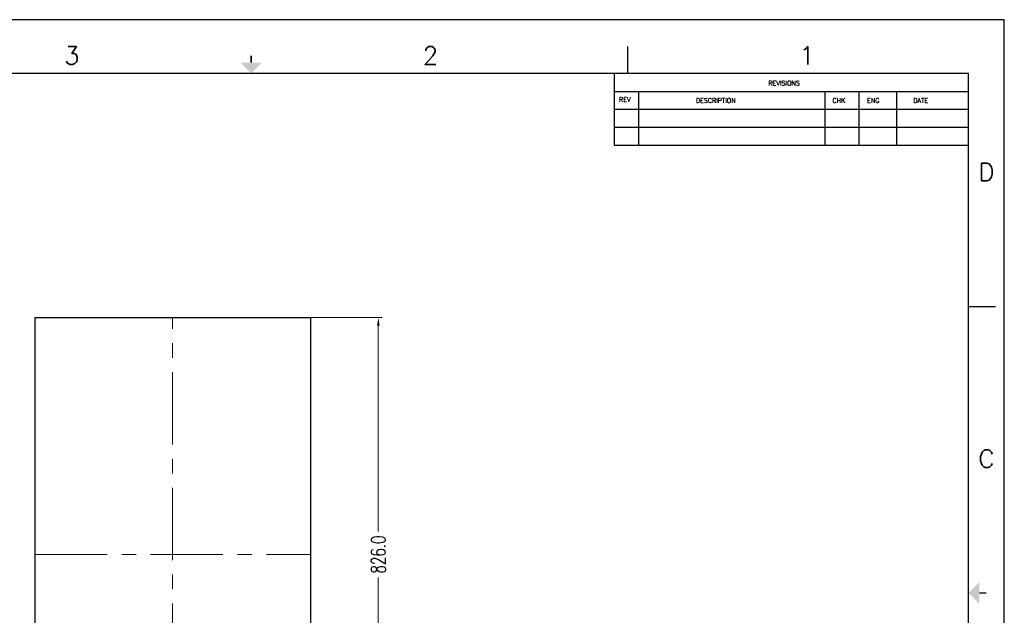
# Model space of a CAD drawing. Extents: x 7681 to 10331, y -1434 to 565.
# Tile 3 of 3: x 8616 to 10331, y -473 to 565. Entities that reach past the tile are written whole.
import ezdxf
from ezdxf.enums import TextEntityAlignment as Align

# ---------------------------------------------------------------- set-up
doc = ezdxf.new("R2010")
doc.units = 0
doc.header["$LTSCALE"] = 7
doc.header["$MEASUREMENT"] = 0
doc.linetypes.add('CENTER', pattern=[0.6, 0.375, -0.075, 0.075, -0.075])
doc.layers.get('0').update_dxf_attribs({"linetype": 'CONTINUOUS'})
doc.layers.get('Defpoints').update_dxf_attribs({"linetype": 'CONTINUOUS'})
for name, color, linetype in [('5标注', 1, 'CONTINUOUS'), ('6文本', 5, 'CONTINUOUS'), ('Title Block', 7, 'CONTINUOUS')]:
    doc.layers.add(name, color=color, linetype=linetype)
doc.layers.add('center', color=1, linetype='CENTER', lineweight=5)
doc.styles.add('Roman', font='romans')
doc.styles.add('TXT', font='txt.shx', dxfattribs={"width": 0.7, "bigfont": 'INTECAD.SHX'})
doc.dimstyles.new('标准样式', dxfattribs={"dimscale": 7, "dimtxt": 3.5, "dimasz": 2, "dimexe": 1, "dimexo": 0, "dimgap": 1, "dimtad": 0, "dimdec": 1, "dimzin": 1, "dimdsep": 46, "dimtxsty": 'TXT', "dimcen": 0.09, "dimclrd": 5, "dimclre": 252, "dimadec": 1, "dimazin": 0, "dimtfac": 1, "dimtdec": 1, "dimtofl": 0, "dimtmove": 0, "dimatfit": 3, "dimfxl": 0, "dimtzin": 0, "dimlwd": 13, "dimlwe": 13, "dimarcsym": 0})

# ---------------------------------------------------------------- blocks, each defined once
blk = doc.blocks.new('*D31')
at = {"layer": '5标注', "color": 252, "lineweight": 13}
for p, q in [((9122, 45.5), (9247.3, 45.5)), ((9122, -780.5), (9247.3, -780.5))]:
    blk.add_line(p, q, dxfattribs=at)
at = {"layer": '5标注', "color": 5, "lineweight": 13}
for p, q in [((9240.3, 31.5), (9240.3, -327.6)), ((9240.3, -766.5), (9240.3, -407.3))]:
    blk.add_line(p, q, dxfattribs=at)
at = {"layer": '5标注', "color": 5}
for points in [[(9238, 31.5), (9242.7, 31.5), (9240.3, 45.5)], [(9238, -766.5), (9242.7, -766.5), (9240.3, -780.5)]]:
    blk.add_solid(points, dxfattribs=at)
at = {"layer": 'Defpoints', "color": 0}
for p in [(9122, 45.5), (9240.3, 45.5), (9122, -780.5)]:
    blk.add_point(p, dxfattribs=at)
at = {"layer": '5标注', "color": 0, "insert": (9240.3, -367.5), "char_height": 24.5, "attachment_point": 5, "rotation": 90, "style": 'TXT'}
blk.add_mtext('826.0', dxfattribs=at)

msp = doc.modelspace()

# ---------------------------------------------------------------- linework, layer by layer
at = {"color": 7, "linetype": 'Continuous'}
for p, q in [((8642.01, 45.54), (8642.01, -780.46)), ((8642.01, 45.54), (9122.01, 45.54)), ((9122.01, 45.54), (9122.01, -780.46))]:
    msp.add_line(p, q, dxfattribs=at)
at = {"layer": 'center', "color": 1, "linetype": 'CENTER', "ltscale": 48}
for p, q in [((8882.01, -780.46), (8882.01, 45.54)), ((8642.01, -367.46), (9122.01, -367.46))]:
    msp.add_line(p, q, dxfattribs=at)
at = {"layer": 'Title Block'}
for p, q in [((10330.9, 564.96), (7706.68, 564.96)), ((10330.9, -1434.44), (10330.9, 564.96)), ((9674.84, 471.24), (9674.84, 518.1)), ((9651.07, 471.24), (9651.07, 346.28)), ((9651.07, 440), (10268.41, 440)), ((9694.31, 346.28), (9694.31, 440)), ((10018.96, 346.28), (10018.96, 440)), ((10078.08, 346.28), (10078.08, 440)), ((10143.45, 346.28), (10143.45, 440)), ((9651.07, 408.76), (10268.41, 408.76)), ((9651.07, 377.52), (10268.41, 377.52)), ((9651.07, 346.28), (10268.41, 346.28)), ((10268.41, 65.11), (10315.28, 65.11))]:
    msp.add_line(p, q, dxfattribs=at)
at = {"layer": 'Title Block', "lineweight": 30}
for p, q in [((10268.41, 471.24), (7769.16, 471.24)), ((10268.41, -1340.71), (10268.41, 471.24))]:
    msp.add_line(p, q, dxfattribs=at)
at = {"layer": 'Title Block', "const_width": 2.5}
for points in [[(9018.79, 502.48), (9018.79, 489.99)], [(10299.65, -434.74), (10287.16, -434.74)]]:
    msp.add_lwpolyline(points, dxfattribs=at)
at = {"layer": 'Title Block'}
for points in [[(9000.04, 489.99), (9037.53, 489.99), (9018.79, 471.24)], [(10287.16, -453.48), (10287.16, -415.99), (10268.41, -434.74)]]:
    msp.add_solid(points, dxfattribs=at)

# ---------------------------------------------------------------- texts
at = {"layer": '6文本', "style": 'Roman'}
for s, p in [('3', (8706.38, 502.48)), ('2', (9331.19, 502.48)), ('1', (9987.25, 502.48)), ('D', (10299.65, 299.42)), ('C', (10299.65, -200.43))]:
    msp.add_text(s, height=31.24, dxfattribs=at).set_placement(p, align=Align.MIDDLE_CENTER)
for s, height, p in [('REVISIONS', 8.123, (9919.79, 450.31)), ('REV', 8.123, (9659.73, 421.79)), ('DESCRIPTION', 8.1226, (9793.57, 420.05)), ('CHK', 8.123, (10031.59, 420.05)), ('ENG', 8.123, (10091.92, 420.05)), ('DATE', 8.123, (10172.36, 420.05))]:
    msp.add_text(s, height=height, dxfattribs=at).set_placement(p)

# ---------------------------------------------------------------- dimensions: what is measured, and where the dimension line sits
at = {"layer": '5标注'}
dim = msp.add_linear_dim(base=(9240.33, 45.54), p1=(9122.01, -780.46), p2=(9122.01, 45.54), angle=90, dimstyle='标准样式', override={"dimscale": 7}, dxfattribs=at)
dim.commit()
dim.dimension.update_dxf_attribs({"geometry": '*D31', "text_midpoint": (9240.33, -367.46)})

doc.saveas('drawing.dxf')
